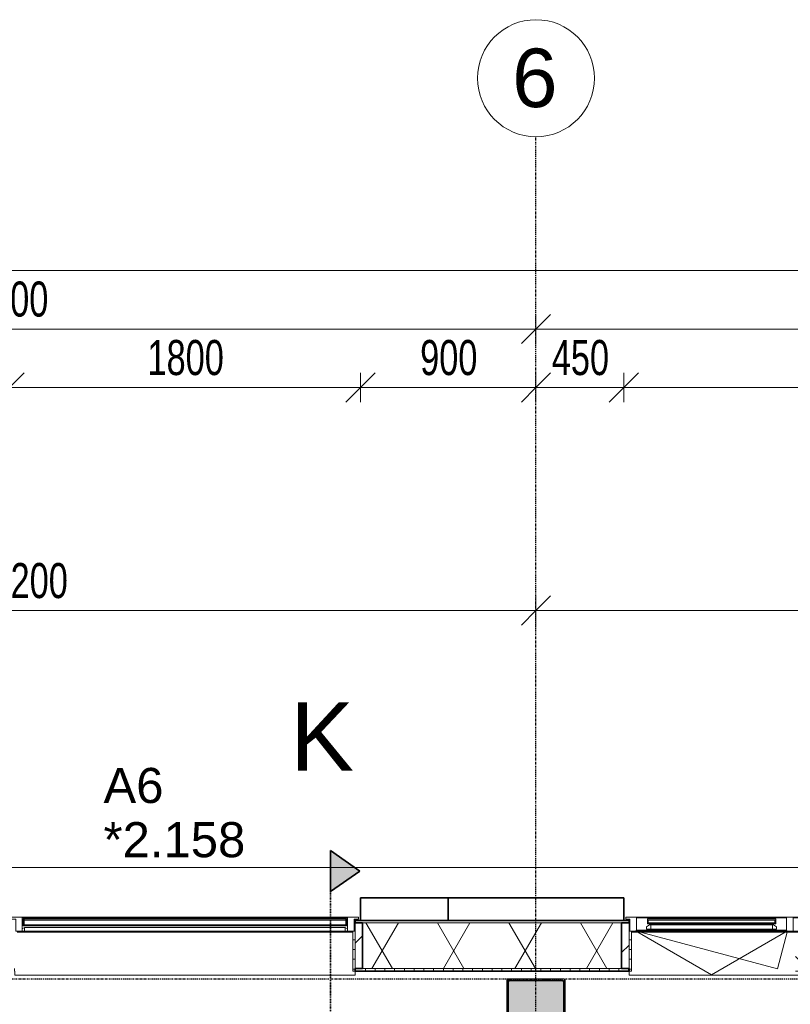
# Model space of a CAD drawing. Header units: millimetres. Extents: x -80560 to 110805, y -11020 to 52719.
# Tile 154 of 182: x 64647 to 68599, y 47669 to 52719. Entities that reach past the tile are written whole.
import ezdxf

# ---------------------------------------------------------------- set-up
doc = ezdxf.new("R2010")
doc.units = ezdxf.units.MM
for name, pattern in [('CENTER2', [20, 8, -4, 4, -4]), ('DASHDOT2', [8, 4, -2, 0, -2]), ('DASHED2-1', [3, 2, -1])]:
    doc.linetypes.add(name, pattern=pattern)
for name, color, linetype, lineweight in [('A-ANNO-DIMS', 211, 'Continuous', 9), ('A-ANNO-DIMS-100', 211, 'Continuous', 9), ('A-FLOR-OVHD', 1, 'DASHED2-1', 18), ('A-GENM', 13, 'Continuous', 18), ('A-GLAZ', 151, 'Continuous', 18), ('A-GLAZ-IDEN', 152, 'Continuous', 18), ('A-GLAZ-SILL', 1, 'Continuous', 18), ('A-WALL', 113, 'Continuous', 35), ('A-WALL-PATT', 111, 'Continuous', 35), ('G-ANNO-SYMB', 111, 'Continuous', 9), ('S-COLS', 52, 'Continuous', 18), ('S-GRID', 1, 'Continuous', 9), ('S-GRID-IDEN', 1, 'Continuous', 9)]:
    doc.layers.add(name, color=color, linetype=linetype, lineweight=lineweight)
doc.styles.add('Arial', font='arial.ttf', dxfattribs={"height": 180})
doc.styles.add('Arial_4', font='arial.ttf', dxfattribs={"height": 350})
doc.styles.add('Arial_5', font='arial.ttf', dxfattribs={"height": 300})
doc.styles.add('Arial_6', font='arial.ttf', dxfattribs={"width": 0.7, "height": 180})
doc.dimstyles.new('n3o_1_8', dxfattribs={"dimscale": 304.8, "dimtxt": 183.646692, "dimasz": 0.492126, "dimexe": 0.246063, "dimexo": 0.0625, "dimgap": 0.032808, "dimtad": 1, "dimdec": 0, "dimdsep": 46, "dimtxsty": 'Arial_6', "dimblk1": 'OBLIQUE', "dimblk2": 'OBLIQUE', "dimsah": 1, "dimcen": 0.09, "dimdle": 0.246063, "dimazin": 0, "dimtfac": 1, "dimtdec": 4, "dimtix": 1, "dimtmove": 0, "dimatfit": 3, "dimfxl": 0.246063, "dimfxlon": 1, "dimtvp": 1, "dimtolj": 1, "dimtzin": 0, "dimarcsym": 2})
doc.dimstyles.new('n3o_1_8_4', dxfattribs={"dimscale": 304.8, "dimtxt": 183.646692, "dimasz": 0.492126, "dimexe": 0.246063, "dimexo": 0.0625, "dimgap": 0.032808, "dimtad": 1, "dimdec": 0, "dimdsep": 46, "dimtxsty": 'Arial_6', "dimblk1": 'OBLIQUE', "dimblk2": 'OBLIQUE', "dimsah": 1, "dimcen": 0.09, "dimdle": 0.246063, "dimazin": 0, "dimtfac": 1, "dimtdec": 4, "dimtix": 1, "dimtmove": 0, "dimatfit": 3, "dimfxl": 0.246063, "dimfxlon": 1, "dimtvp": 1, "dimtolj": 1, "dimtzin": 0, "dimarcsym": 2})
pattern_1 = [(45, (0, 0), (-141.42136, 141.42136), [])]
pattern_2 = [(0, (0, 0), (0, 50), [])]

# ---------------------------------------------------------------- blocks, each defined once
blk = doc.blocks.new('NLRS_28_SCO_UN_staalkolom koker betongevuld_gen_CGA - kolom A-V443-DO_02 tweede verdieping')
at = {"layer": 'S-COLS', "lineweight": 5}
h = blk.add_hatch(dxfattribs=at)
h.set_pattern_fill('FP_145', color=256, style=0, pattern_type=2)
h.set_pattern_definition([(45, (-42400, -47650), (-99.99975, 99.99975), []), (45, (-42315, -47650), (-99.99975, 99.99975), []), (45, (-42310, -47650), (-99.99975, 99.99975), []), (45, (-42305, -47650), (-99.99975, 99.99975), []), (45, (-42300, -47650), (-99.99975, 99.99975), []), (45, (-42295, -47650), (-99.99975, 99.99975), []), (45, (-42290, -47650), (-99.99975, 99.99975), []), (45, (-42285, -47650), (-99.99975, 99.99975), [])])
h.paths.add_polyline_path([(-138, -150), (138, -150), (146.5, -146.5), (150, -138), (150, 138), (146.5, 146.5), (138, 150), (-138, 150), (-146.5, 146.5), (-150, 138), (-150, -138), (-146.5, -146.5)], flags=0)
h.paths.add_polyline_path([(134, -142), (-134, -142), (-139.7, -139.7), (-142, -134), (-142, 134), (-139.7, 139.7), (-134, 142), (134, 142), (139.7, 139.7), (142, 134), (142, -134), (139.7, -139.7)], flags=0)
at = {"layer": 'S-COLS', "lineweight": 9}
blk.add_hatch(color=256, dxfattribs=at).paths.add_polyline_path([(134, -142), (139.7, -139.7), (142, -134), (142, 134), (139.7, 139.7), (134, 142), (-134, 142), (-139.7, 139.7), (-142, 134), (-142, -134), (-139.7, -139.7), (-134, -142)], flags=0)
at = {"layer": 'S-COLS'}
for p, q in [((-150, 138), (-150, -138)), ((-142, -134), (-142, 134)), ((138, 150), (-138, 150)), ((-134, 142), (134, 142)), ((142, 134), (142, -134)), ((150, -138), (150, 138)), ((-138, -150), (138, -150)), ((134, -142), (-134, -142))]:
    blk.add_line(p, q, dxfattribs=at)
at = {"layer": 'S-COLS', "lineweight": 35}
for p, q in [((-142, 134), (-142, -134)), ((134, 142), (-134, 142)), ((142, -134), (142, 134)), ((-134, -142), (134, -142))]:
    blk.add_line(p, q, dxfattribs=at)
at = {"layer": 'S-COLS'}
for centre, radius, start, end in [((-138, 138), 12, 90, 180), ((-134, 134), 8, 90, 180), ((134, 134), 8, 0, 90), ((138, 138), 12, 0, 90), ((-138, -138), 12, 180, 270), ((-134, -134), 8, 180, 270), ((134, -134), 8, 270, 0), ((138, -138), 12, 270, 360)]:
    blk.add_arc(centre, radius, start, end, dxfattribs=at)
at = {"layer": 'S-COLS', "lineweight": 35}
for centre, start, end in [((-134, 134), 90, 180), ((134, 134), 360, 90), ((-134, -134), 180, 270), ((134, -134), 270, 360)]:
    blk.add_arc(centre, 8, start, end, dxfattribs=at)
blk = doc.blocks.new('19112_SW_LeonardoCollege_R2020_rvt-1-DO_02 tweede verdieping')
at = {"color": 9, "lineweight": 9}
blk.add_blockref('NLRS_28_SCO_UN_staalkolom koker betongevuld_gen_CGA - kolom A-V443-DO_02 tweede verdieping', (42400, 47650), dxfattribs=at)
blk = doc.blocks.new('Basic Wall _ 41_WA_n3o_cladding_vertikaal_random_100mm_oorspronkelijk - ___-31301030-DO_02 tweede verdieping')
at = {"layer": 'A-WALL', "lineweight": 18}
for p, q in [((10629, 48371), (59321, 48371)), ((41500, 48101), (41468, 48101)), ((41473, 48099), (41468, 48099)), ((42882, 48101), (42850, 48101)), ((42882, 48099), (42877, 48099))]:
    blk.add_line(p, q, dxfattribs=at)
blk = doc.blocks.new('NLRS_41_GM_WPB_spouwlat-SH_generiek_ISR - 235x38-V101-DO_02 tweede verdieping')
at = {"layer": 'A-GENM'}
h = blk.add_hatch(dxfattribs=at)
h.set_pattern_fill('FP_70', color=256, style=0, pattern_type=2)
h.set_pattern_definition(pattern_1)
h.paths.add_polyline_path([(41511, 47852), (41511, 48087), (41473, 48087), (41473, 47852)], flags=0)
for p, q in [((41511, 48087), (41473, 48087)), ((41473, 48087), (41473, 47852)), ((41511, 47852), (41511, 48087)), ((41473, 47852), (41511, 47852))]:
    blk.add_line(p, q, dxfattribs=at)
blk = doc.blocks.new('41_dagkanten_SH_generiek_ISR - 12x204_5-V102-DO_02 tweede verdieping')
at = {"layer": 'A-GENM'}
h = blk.add_hatch(dxfattribs=at)
h.set_pattern_fill('FP_71', color=256, style=0, pattern_type=2)
h.set_pattern_definition(pattern_2)
h.paths.add_polyline_path([(41461, 47839.5), (41473, 47839.5), (41473, 48044), (41461, 48044), (41461, 47914.3)], flags=0)
for p, q in [((41461, 48044), (41461, 47839.5)), ((41473, 48044), (41468, 48044)), ((41473, 47839.5), (41473, 48044)), ((41461, 47839.5), (41473, 47839.5))]:
    blk.add_line(p, q, dxfattribs=at)
blk = doc.blocks.new('NLRS_41_GM_WPB_spouwlat-SH_generiek_ISR - 235x38-V104-DO_02 tweede verdieping')
at = {"layer": 'A-GENM'}
h = blk.add_hatch(dxfattribs=at)
h.set_pattern_fill('FP_68', color=256, style=0, pattern_type=2)
h.set_pattern_definition(pattern_1)
h.paths.add_polyline_path([(42877, 47852), (42877, 48087), (42839, 48087), (42839, 47852)], flags=0)
for p, q in [((42877, 48087), (42839, 48087)), ((42839, 48087), (42839, 47852)), ((42877, 47852), (42877, 48087)), ((42839, 47852), (42877, 47852))]:
    blk.add_line(p, q, dxfattribs=at)
blk = doc.blocks.new('41_dagkanten_SH_generiek_ISR - 12x204_5-V107-DO_02 tweede verdieping')
at = {"layer": 'A-GENM'}
h = blk.add_hatch(dxfattribs=at)
h.set_pattern_fill('FP_71', color=256, style=0, pattern_type=2)
h.set_pattern_definition(pattern_2)
h.paths.add_polyline_path([(42877, 47839.5), (42889, 47839.5), (42889, 48044), (42877, 48044), (42877, 47914.3)], flags=0)
for p, q in [((42882, 48044), (42877, 48044)), ((42877, 48044), (42877, 47839.5)), ((42889, 47839.5), (42889, 48044)), ((42877, 47839.5), (42889, 47839.5))]:
    blk.add_line(p, q, dxfattribs=at)
blk = doc.blocks.new('merk 1800 vast glas - std-31563602-DO_02 tweede verdieping')
at = {"layer": 'A-GLAZ'}
for p, q in [((-812, 0), (-890, 0)), ((-890, 0), (-890, -10)), ((-812, -4), (-812, 0)), ((890, 0), (812, 0)), ((812, 0), (812, -4)), ((890, -10), (890, 0)), ((-890, -10), (-868, -10)), ((-868, -10), (-868, -72)), ((-834, -72), (-834, -4)), ((-834, -4), (-812, -4)), ((812, -4), (834, -4)), ((834, -4), (834, -72)), ((868, -72), (868, -10)), ((868, -10), (890, -10)), ((-868, -72), (-834, -72)), ((834, -72), (868, -72))]:
    blk.add_line(p, q, dxfattribs=at)
at = {"layer": 'A-GLAZ-SILL'}
for p, q in [((812, 0), (-812, 0)), ((812, -4), (-812, -4))]:
    blk.add_line(p, q, dxfattribs=at)
blk = doc.blocks.new('merk 4500 draaikiep 1x - std-33654585-DO_02 tweede verdieping')
at = {"layer": 'A-GLAZ'}
for p, q in [((-2218, 72), (-2184, 72)), ((-2218, 10), (-2218, 72)), ((-2184, 72), (-2184, 4)), ((1382, 72), (1416, 72)), ((1382, 4), (1382, 72)), ((1416, 72), (1416, 4)), ((2184, 72), (2218, 72)), ((2184, 4), (2184, 72)), ((2218, 72), (2218, 10)), ((-2240, 10), (-2218, 10)), ((-2240, 0), (-2240, 10)), ((-2184, 4), (-2162, 4)), ((-2162, 4), (-2162, 0)), ((1360, 4), (1382, 4)), ((1360, 0), (1360, 4)), ((1416, 4), (1438, 4)), ((1438, 4), (1438, 0)), ((2162, 4), (2184, 4)), ((2162, 0), (2162, 4)), ((2218, 10), (2240, 10)), ((2240, 10), (2240, 0)), ((-2162, 0), (-2240, 0)), ((1438, 0), (1360, 0)), ((2240, 0), (2162, 0))]:
    blk.add_line(p, q, dxfattribs=at)
at = {"layer": 'A-GLAZ-SILL'}
for p, q in [((-2184, 72), (1382, 72)), ((1416, 72), (2184, 72)), ((-2162, 4), (1360, 4)), ((-2162, 0), (1360, 0)), ((1438, 4), (2162, 4)), ((1438, 0), (2162, 0))]:
    blk.add_line(p, q, dxfattribs=at)
blk = doc.blocks.new('30_n3o_RT72_glas met glaslat - Type 1-33604115-DO_02 tweede verdieping')
at = {"layer": 'A-GENM'}
for points in [[(711.2, -11), (829, -11), (829, -5), (-829, -5), (-829, -11), (-463.5, -11)], [(711.2, -41), (829, -41), (829, -35), (-829, -35), (-829, -41), (-463.5, -41)]]:
    blk.add_hatch(color=256, dxfattribs=at).paths.add_polyline_path(points, flags=0)
for p, q in [((829, -5), (-829, -5)), ((-829, -5), (-829, -11)), ((-825, -5), (-829, -5)), ((-829, -5), (-829, -41)), ((-829, -11), (829, -11)), ((829, -35), (-829, -35)), ((-829, -35), (-829, -41)), ((-829, -41), (829, -41)), ((-829, -41), (-825, -41)), ((-825, -41), (-825, -5)), ((829, -5), (825, -5)), ((825, -5), (825, -41)), ((825, -41), (829, -41)), ((829, -11), (829, -5)), ((829, -41), (829, -5)), ((829, -41), (829, -35))]:
    blk.add_line(p, q, dxfattribs=at)
blk = doc.blocks.new('DPWP_30_n3o_RT72_glas met glaslat Frame1 - Type 1-33604118-DO_02 tweede verdieping')
at = {"layer": 'A-GENM'}
for p, q in [((-822, -7.8), (-834, -15)), ((-834, -27), (-822, -27)), ((822, -7.8), (-822, -7.8)), ((-822, -7.8), (-822, -27)), ((-822, -27), (-822, -7.8)), ((-822, -27), (822, -27)), ((822, -27), (822, -7.8)), ((834, -15), (822, -7.8)), ((822, -7.8), (822, -27)), ((822, -27), (834, -27))]:
    blk.add_line(p, q, dxfattribs=at)
blk = doc.blocks.new('31_n3o_RT62_raam binnensponning_770817_v3 - Type 1-33654599-DO_02 tweede verdieping')
at = {"layer": 'A-GENM'}
for p, q in [((-372, 66), (-384, 66)), ((-384, 62), (-372, 62)), ((-372, 62), (-372, 66)), ((372, 66), (-372, 66)), ((-372, 66), (-372, 62)), ((-372, 62), (372, 62)), ((384, 66), (372, 66)), ((372, 66), (372, 62)), ((372, 62), (372, 66)), ((372, 62), (384, 62))]:
    blk.add_line(p, q, dxfattribs=at)
blk = doc.blocks.new('Mobility Plan Swing v2 - Mobility Plan Swing v2-33563606-DO_02 tweede verdieping')
at = {"layer": 'A-GENM'}
for p, q in [((-390, 0), (337.7, -195)), ((-390, 0), (0, -225.2)), ((0, -225.2), (390, 0)), ((390, 0), (337.7, -195))]:
    blk.add_line(p, q, dxfattribs=at)
blk = doc.blocks.new('30_n3o_RT62_glas met glaslat - Type 1-33654604-DO_02 tweede verdieping')
at = {"layer": 'A-GENM'}
for points in [[(175.5, 31), (-329, 31), (-329, 25), (329, 25), (329, 31)], [(-118.2, 11), (-329, 11), (-329, 5), (329, 5), (329, 11), (175.5, 11)]]:
    blk.add_hatch(color=256, dxfattribs=at).paths.add_polyline_path(points, flags=0)
for p, q in [((-329, 25), (-329, 31)), ((-329, 31), (329, 31)), ((329, 25), (-329, 25)), ((-329, 11), (-329, 25)), ((-329, 5), (-329, 11)), ((-329, 11), (329, 11)), ((329, 5), (-329, 5)), ((-325, 25), (-325, 11)), ((-0.5, 0), (0.5, 0)), ((325, 11), (325, 25)), ((329, 25), (329, 31)), ((329, 25), (329, 11)), ((329, 5), (329, 11))]:
    blk.add_line(p, q, dxfattribs=at)
blk = doc.blocks.new('DPWP_30_n3o_RT62_glas met glaslat Frame1 - Type 1-33654607-DO_02 tweede verdieping')
at = {"layer": 'A-GENM'}
for p, q in [((-334, 27), (-312, 27)), ((-334, 15), (-334, 27)), ((-317.317, 5), (-334, 15)), ((-312, 5), (-317.317, 5)), ((-312, 27), (-312, 5)), ((-312, 27), (312, 27)), ((-312, 5), (312, 5)), ((312, 5), (312, 27)), ((312, 27), (334, 27)), ((317.317, 5), (312, 5)), ((334, 15), (317.317, 5)), ((334, 27), (334, 15))]:
    blk.add_line(p, q, dxfattribs=at)
blk = doc.blocks.new('NLRS_42_GM_ISR_vensterbank_kunststeen-SH_generiek_ISR - 220x20-33891870-DO_02 tweede verdieping')
at = {"layer": 'A-GENM'}
for p, q in [((-2211, 0), (2211, 0)), ((-2223, -220), (-2223, -199.5)), ((2223, -199.5), (2223, -220)), ((2223, -220), (-2223, -220))]:
    blk.add_line(p, q, dxfattribs=at)
blk = doc.blocks.new('NLRS_42_GM_ISR_vensterbank_kunststeen-SH_generiek_ISR - 220x20-33891736-DO_02 tweede verdieping')
at = {"layer": 'A-GENM'}
for p, q in [((-861, 0), (861, 0)), ((-873, -220), (-873, -199.5)), ((873, -199.5), (873, -220)), ((873, -220), (-873, -220))]:
    blk.add_line(p, q, dxfattribs=at)
blk = doc.blocks.new('Grid - r_3_0mm-316018-DO_02 tweede verdieping')
at = {"layer": 'S-GRID-IDEN'}
blk.add_circle((0, 0), 3, dxfattribs=at)
blk = doc.blocks.new('DIMBLOCK27-DO_02 tweede verdieping')
at = {"layer": 'A-ANNO-DIMS-100'}
for p, q in [((68701.2, 47839.5), (68626.2, 47914.5)), ((68701.2, 47914.5), (68701.2, 39750)), ((68776.2, 47839.5), (68626.2, 47839.5)), ((68701.2, 47839.5), (68776.2, 47764.5)), ((68701.2, 47839.5), (68776.2, 47839.5)), ((68701.2, 39750), (68626.2, 39825)), ((68776.2, 39750), (68626.2, 39750)), ((68701.2, 39750), (68776.2, 39675)), ((68701.2, 39750), (68776.2, 39750))]:
    blk.add_line(p, q, dxfattribs=at)
at = {"layer": 'A-ANNO-DIMS-100', "color": 0, "insert": (68457.5, 43602.6), "char_height": 180, "width": 461.094, "attachment_point": 1, "rotation": 90, "line_spacing_factor": 0.941778, "style": 'Arial_6'}
blk.add_mtext('8090', dxfattribs=at)
blk = doc.blocks.new('_Oblique')
at = {"color": 0, "linetype": 'ByBlock', "lineweight": -2}
blk.add_line((-0.5, -0.5), (0.5, 0.5), dxfattribs=at)
blk = doc.blocks.new('DIMBLOCK51-DO_02 tweede verdieping')
at = {"layer": 'A-ANNO-DIMS-100'}
for p, q in [((64144.8, 50832.7), (64219.8, 50907.7)), ((64144.8, 50757.7), (64144.8, 50907.7)), ((64594.8, 50832.7), (64669.8, 50907.7)), ((64594.8, 50757.7), (64594.8, 50907.7)), ((64144.8, 50832.7), (64069.8, 50757.7)), ((64144.8, 50832.7), (64594.8, 50832.7)), ((64144.8, 50832.7), (64144.8, 50757.7)), ((64594.8, 50832.7), (64519.8, 50757.7)), ((64594.8, 50832.7), (64594.8, 50757.7))]:
    blk.add_line(p, q, dxfattribs=at)
at = {"layer": 'A-ANNO-DIMS-100', "color": 0, "insert": (64225.7, 51076.4), "char_height": 180, "width": 345.821, "attachment_point": 1, "line_spacing_factor": 0.941778, "style": 'Arial_6'}
blk.add_mtext('450', dxfattribs=at)
blk = doc.blocks.new('DIMBLOCK52-DO_02 tweede verdieping')
at = {"layer": 'A-ANNO-DIMS-100'}
for p, q in [((64594.8, 50832.7), (64669.8, 50907.7)), ((64594.8, 50757.7), (64594.8, 50907.7)), ((66394.8, 50832.7), (66469.8, 50907.7)), ((66394.8, 50757.7), (66394.8, 50907.7)), ((64594.8, 50832.7), (64519.8, 50757.7)), ((64594.8, 50832.7), (66394.8, 50832.7)), ((64594.8, 50832.7), (64594.8, 50757.7)), ((66394.8, 50832.7), (66319.8, 50757.7)), ((66394.8, 50832.7), (66394.8, 50757.7))]:
    blk.add_line(p, q, dxfattribs=at)
at = {"layer": 'A-ANNO-DIMS-100', "color": 0, "insert": (65302.7, 51076.4), "char_height": 180, "width": 461.094, "attachment_point": 1, "line_spacing_factor": 0.941778, "style": 'Arial_6'}
blk.add_mtext('1800', dxfattribs=at)
blk = doc.blocks.new('DIMBLOCK53-DO_02 tweede verdieping')
at = {"layer": 'A-ANNO-DIMS-100'}
for p, q in [((66394.8, 50832.7), (66469.8, 50907.7)), ((66394.8, 50757.7), (66394.8, 50907.7)), ((67294.8, 50832.7), (67369.8, 50907.7)), ((67294.8, 50907.7), (67294.8, 50757.7)), ((67294.8, 50832.7), (67294.8, 50907.7)), ((66394.8, 50832.7), (66319.8, 50757.7)), ((66394.8, 50832.7), (67294.8, 50832.7)), ((66394.8, 50832.7), (66394.8, 50757.7)), ((67294.8, 50832.7), (67219.8, 50757.7))]:
    blk.add_line(p, q, dxfattribs=at)
at = {"layer": 'A-ANNO-DIMS-100', "color": 0, "insert": (66700.7, 51076.4), "char_height": 180, "width": 345.821, "attachment_point": 1, "line_spacing_factor": 0.941778, "style": 'Arial_6'}
blk.add_mtext('900', dxfattribs=at)
blk = doc.blocks.new('DIMBLOCK54-DO_02 tweede verdieping')
at = {"layer": 'A-ANNO-DIMS-100'}
for p, q in [((67294.8, 50832.7), (67369.8, 50907.7)), ((67294.8, 50907.7), (67294.8, 50757.7)), ((67294.8, 50832.7), (67294.8, 50907.7)), ((67744.8, 50832.7), (67819.8, 50907.7)), ((67744.8, 50757.7), (67744.8, 50907.7)), ((67294.8, 50832.7), (67219.8, 50757.7)), ((67294.8, 50832.7), (67744.8, 50832.7)), ((67744.8, 50832.7), (67669.8, 50757.7)), ((67744.8, 50832.7), (67744.8, 50757.7))]:
    blk.add_line(p, q, dxfattribs=at)
at = {"layer": 'A-ANNO-DIMS-100', "color": 0, "insert": (67375.7, 51076.4), "char_height": 180, "width": 345.821, "attachment_point": 1, "line_spacing_factor": 0.941778, "style": 'Arial_6'}
blk.add_mtext('450', dxfattribs=at)
blk = doc.blocks.new('DIMBLOCK55-DO_02 tweede verdieping')
at = {"layer": 'A-ANNO-DIMS-100'}
for p, q in [((67744.8, 50832.7), (67819.8, 50907.7)), ((67744.8, 50757.7), (67744.8, 50907.7)), ((72244.8, 50832.7), (72319.8, 50907.7)), ((72244.8, 50757.7), (72244.8, 50907.7)), ((67744.8, 50832.7), (67669.8, 50757.7)), ((67744.8, 50832.7), (72244.8, 50832.7)), ((67744.8, 50832.7), (67744.8, 50757.7)), ((72244.8, 50832.7), (72169.8, 50757.7)), ((72244.8, 50832.7), (72244.8, 50757.7))]:
    blk.add_line(p, q, dxfattribs=at)
at = {"layer": 'A-ANNO-DIMS-100', "color": 0, "insert": (69802.7, 51076.4), "char_height": 180, "width": 461.094, "attachment_point": 1, "line_spacing_factor": 0.941778, "style": 'Arial_6'}
blk.add_mtext('4500', dxfattribs=at)
blk = doc.blocks.new('Section - 00_n3o_sectionmark_detailaanduiding-325618-DO_02 tweede verdieping')
at = {"layer": 'G-ANNO-SYMB'}
blk.add_hatch(color=256, dxfattribs=at).paths.add_polyline_path([(0, 0), (1.05, 1.5), (2.101, 0)], flags=0)
at = {"layer": 'G-ANNO-SYMB', "linetype": 'DASHDOT2', "lineweight": 35}
for p, q in [((1.05, 1.5), (0, 0)), ((2.101, 0), (1.05, 1.5)), ((0, 0), (2.101, 0))]:
    blk.add_line(p, q, dxfattribs=at)
blk = doc.blocks.new('DIMBLOCK142-DO_02 tweede verdieping')
at = {"layer": 'A-ANNO-DIMS-100'}
for p, q in [((61894.8, 51132.7), (61969.8, 51207.7)), ((61894.8, 51207.7), (61894.8, 51057.7)), ((61894.8, 51132.7), (61894.8, 51207.7)), ((67294.8, 51132.7), (67369.8, 51207.7)), ((67294.8, 51207.7), (67294.8, 51057.7)), ((67294.8, 51132.7), (67294.8, 51207.7)), ((61894.8, 51132.7), (61819.8, 51057.7)), ((61894.8, 51132.7), (67294.8, 51132.7)), ((67294.8, 51132.7), (67219.8, 51057.7))]:
    blk.add_line(p, q, dxfattribs=at)
at = {"layer": 'A-ANNO-DIMS-100', "color": 0, "insert": (64402.7, 51376.4), "char_height": 180, "width": 461.094, "attachment_point": 1, "line_spacing_factor": 0.941778, "style": 'Arial_6'}
blk.add_mtext('5400', dxfattribs=at)
blk = doc.blocks.new('DIMBLOCK143-DO_02 tweede verdieping')
at = {"layer": 'A-ANNO-DIMS-100'}
for p, q in [((67294.8, 51132.7), (67369.8, 51207.7)), ((67294.8, 51207.7), (67294.8, 51057.7)), ((67294.8, 51132.7), (67294.8, 51207.7)), ((72694.8, 51132.7), (72769.8, 51207.7)), ((72694.8, 51207.7), (72694.8, 51057.7)), ((72694.8, 51132.7), (72694.8, 51207.7)), ((67294.8, 51132.7), (67219.8, 51057.7)), ((67294.8, 51132.7), (72694.8, 51132.7)), ((72694.8, 51132.7), (72619.8, 51057.7))]:
    blk.add_line(p, q, dxfattribs=at)
at = {"layer": 'A-ANNO-DIMS-100', "color": 0, "insert": (69802.7, 51376.4), "char_height": 180, "width": 461.094, "attachment_point": 1, "line_spacing_factor": 0.941778, "style": 'Arial_6'}
blk.add_mtext('5400', dxfattribs=at)
blk = doc.blocks.new('DIMBLOCK175-DO_02 tweede verdieping')
at = {"layer": 'A-ANNO-DIMS-100'}
for p, q in [((35523.8, 51432.7), (35598.8, 51507.7)), ((35523.8, 51357.7), (35523.8, 51507.7)), ((84215.8, 51432.7), (84290.8, 51507.7)), ((84215.8, 51357.7), (84215.8, 51507.7)), ((35448.8, 51432.7), (84290.8, 51432.7)), ((35523.8, 51432.7), (35448.8, 51357.7)), ((35523.8, 51432.7), (35523.8, 51357.7)), ((84215.8, 51432.7), (84140.8, 51357.7)), ((84215.8, 51432.7), (84215.8, 51357.7))]:
    blk.add_line(p, q, dxfattribs=at)
at = {"layer": 'A-ANNO-DIMS-100', "color": 0, "insert": (59629.7, 51676.4), "char_height": 180, "width": 576.368, "attachment_point": 1, "line_spacing_factor": 0.941778, "style": 'Arial_6'}
blk.add_mtext('48692', dxfattribs=at)
blk = doc.blocks.new('DIMBLOCK647-DO_02 tweede verdieping')
at = {"layer": 'A-ANNO-DIMS-100'}
for p, q in [((62094.8, 49688.8), (62169.8, 49763.8)), ((62094.8, 49613.8), (62094.8, 49763.8)), ((67294.8, 49688.8), (67369.8, 49763.8)), ((67294.8, 49763.8), (67294.8, 49613.8)), ((67294.8, 49688.8), (67294.8, 49763.8)), ((62094.8, 49688.8), (62019.8, 49613.8)), ((62094.8, 49688.8), (67294.8, 49688.8)), ((62094.8, 49688.8), (62094.8, 49613.8)), ((67294.8, 49688.8), (67219.8, 49613.8))]:
    blk.add_line(p, q, dxfattribs=at)
at = {"layer": 'A-ANNO-DIMS-100', "color": 0, "insert": (64502.7, 49932.5), "char_height": 180, "width": 461.094, "attachment_point": 1, "line_spacing_factor": 0.941778, "style": 'Arial_6'}
blk.add_mtext('5200', dxfattribs=at)
blk = doc.blocks.new('DIMBLOCK648-DO_02 tweede verdieping')
at = {"layer": 'A-ANNO-DIMS-100'}
for p, q in [((67294.8, 49688.8), (67369.8, 49763.8)), ((67294.8, 49763.8), (67294.8, 49613.8)), ((67294.8, 49688.8), (67294.8, 49763.8)), ((72694.8, 49688.8), (72769.8, 49763.8)), ((72694.8, 49763.8), (72694.8, 49613.8)), ((72694.8, 49688.8), (72694.8, 49763.8)), ((67294.8, 49688.8), (67219.8, 49613.8)), ((67294.8, 49688.8), (72694.8, 49688.8)), ((72694.8, 49688.8), (72619.8, 49613.8))]:
    blk.add_line(p, q, dxfattribs=at)
at = {"layer": 'A-ANNO-DIMS-100', "color": 0, "insert": (69802.7, 49932.5), "char_height": 180, "width": 461.094, "attachment_point": 1, "line_spacing_factor": 0.941778, "style": 'Arial_6'}
blk.add_mtext('5400', dxfattribs=at)

msp = doc.modelspace()

# ---------------------------------------------------------------- hatches: boundary and pattern name
at = {"layer": 'A-WALL-PATT', "lineweight": 18}
h = msp.add_hatch(dxfattribs=at)
h.set_pattern_fill('FP_66', color=256, style=0, pattern_type=2)
h.set_pattern_definition([(180, (59869.82, 48099), (1e-13, -50), [])])
h.paths.add_polyline_path([(83943.8, 48087), (83943.8, 48099), (83017.8, 48099), (83017.8, 48087), (83931.8, 48087)], flags=0)
h.paths.add_polyline_path([(80805.8, 48087), (82171.8, 48087), (82171.8, 48099), (80767.8, 48099), (80767.8, 48087)], flags=0)
h.paths.add_polyline_path([(79021.8, 48087), (79021.8, 48099), (77167.8, 48099), (77167.8, 48087), (78983.8, 48087)], flags=0)
h.paths.add_polyline_path([(74186.5, 48087), (76321.8, 48087), (76321.8, 48099), (74017.8, 48099), (74017.8, 48087), (74055.8, 48087)], flags=0)
h.paths.add_polyline_path([(73171.8, 48087), (73171.8, 48099), (72217.8, 48099), (72217.8, 48087), (73133.8, 48087)], flags=0)
h.paths.add_polyline_path([(66405.8, 48087), (67771.8, 48087), (67771.8, 48099), (66367.8, 48099), (66367.8, 48087)], flags=0)
h.paths.add_polyline_path([(64155.8, 48087), (64621.8, 48087), (64621.8, 48099), (64117.8, 48099), (64117.8, 48087)], flags=0)
h.paths.add_polyline_path([(59105.8, 48087), (59521.8, 48087), (59521.8, 48099), (59067.8, 48099), (59067.8, 48087)], flags=0)
h.paths.add_polyline_path([(60405.8, 48087), (62371.8, 48087), (62371.8, 48099), (60367.8, 48099), (60367.8, 48087), (60383.9, 48087)], flags=0)
h.paths.add_polyline_path([(55978.8, 48087), (58221.8, 48087), (58221.8, 48099), (54667.8, 48099), (54667.8, 48087), (54804.1, 48087)], flags=0)
h.paths.add_polyline_path([(50655.8, 48087), (52021.8, 48087), (52021.8, 48099), (50617.8, 48099), (50617.8, 48087)], flags=0)
h.paths.add_polyline_path([(47955.8, 48087), (48871.8, 48087), (48871.8, 48099), (47917.8, 48099), (47917.8, 48087)], flags=0)
h.paths.add_polyline_path([(45255.8, 48087), (46171.8, 48087), (46171.8, 48099), (45217.8, 48099), (45217.8, 48087)], flags=0)
h.paths.add_polyline_path([(43057.3, 48087), (44371.8, 48087), (44371.8, 48099), (42967.8, 48099), (42967.8, 48087), (43005.8, 48087)], flags=0)
h.paths.add_polyline_path([(41221.8, 48087), (41221.8, 48099), (38017.8, 48099), (38017.8, 48087), (41183.8, 48087)], flags=0)
h.paths.add_polyline_path([(35807.8, 48087), (37171.8, 48087), (37171.8, 48099), (35795.8, 48099), (35795.8, 48087)], flags=0)
h = msp.add_hatch(dxfattribs=at)
h.set_pattern_fill('FP_2', color=256, style=0, pattern_type=2)
h.set_pattern_definition([(60, (24894.82, 0), (-274.963, 158.75), []), (120, (24894.82, 0), (-274.963, -158.75), [])])
h.paths.add_polyline_path([(83877.6, 47852), (83931.8, 47852), (83931.8, 48087), (83055.8, 48087), (83055.8, 47852), (83696.8, 47852)], flags=0)
h.paths.add_polyline_path([(82133.8, 47852), (82133.8, 48087), (80805.8, 48087), (80805.8, 47852), (81821.9, 47852)], flags=0)
h.paths.add_polyline_path([(77710.5, 47852), (78983.8, 47852), (78983.8, 48087), (77205.8, 48087), (77205.8, 47852)], flags=0)
h.paths.add_polyline_path([(76283.8, 47852), (76283.8, 48087), (74055.8, 48087), (74055.8, 47852), (75948.5, 47852)], flags=0)
h.paths.add_polyline_path([(73133.8, 47852), (73133.8, 48087), (72255.8, 48087), (72255.8, 47852), (73011.8, 47852)], flags=0)
h.paths.add_polyline_path([(67733.8, 47852), (67733.8, 48087), (66405.8, 48087), (66405.8, 47852), (67725.7, 47852)], flags=0)
h.paths.add_polyline_path([(64201.6, 47852), (64583.8, 47852), (64583.8, 48087), (64155.8, 48087), (64155.8, 47852)], flags=0)
h.paths.add_polyline_path([(59483.8, 47852), (59483.8, 48087), (59105.8, 48087), (59105.8, 47852), (59209.2, 47852)], flags=0)
h.paths.add_polyline_path([(58183.8, 47852), (58183.8, 48087), (54705.8, 48087), (54705.8, 47852), (57740.8, 47852)], flags=0)
h.paths.add_polyline_path([(60405.8, 47852), (62333.8, 47852), (62333.8, 48087), (60405.8, 48087), (60405.8, 47914.3)], flags=0)
h.paths.add_polyline_path([(51867.4, 47852), (51983.8, 47852), (51983.8, 48087), (50655.8, 48087), (50655.8, 47852), (51280.1, 47852)], flags=0)
h.paths.add_polyline_path([(48343.3, 47852), (48833.8, 47852), (48833.8, 48087), (47955.8, 48087), (47955.8, 47852)], flags=0)
h.paths.add_polyline_path([(44333.8, 47852), (44333.8, 48087), (43005.8, 48087), (43005.8, 47852), (44231.9, 47852)], flags=0)
h.paths.add_polyline_path([(46133.8, 47852), (46133.8, 48087), (45255.8, 48087), (45255.8, 47852), (45994, 47852)], flags=0)
h.paths.add_polyline_path([(35807.8, 47852), (37133.8, 47852), (37133.8, 48087), (35807.8, 48087)], flags=0)
h.paths.add_polyline_path([(41183.8, 47852), (41183.8, 48087), (38055.8, 48087), (38055.8, 47852), (40707.9, 47852)], flags=0)
h = msp.add_hatch(dxfattribs=at)
h.set_pattern_fill('FP_67', color=256, angle=-270, style=0, pattern_type=2)
h.set_pattern_definition([(270, (59869.82, 48099), (50, 2e-13), [])])
h.paths.add_polyline_path([(83684.3, 47839.5), (83696.8, 47839.5), (83696.8, 47852), (83017.8, 47852), (83017.8, 47839.5), (83584, 47839.5)], flags=0)
h.paths.add_polyline_path([(82171.8, 47839.5), (82171.8, 47852), (80767.8, 47852), (80767.8, 47839.5), (81821.9, 47839.5)], flags=0)
h.paths.add_polyline_path([(78885.2, 47839.5), (79021.8, 47839.5), (79021.8, 47852), (77167.8, 47852), (77167.8, 47839.5), (78297.9, 47839.5)], flags=0)
h.paths.add_polyline_path([(76321.8, 47839.5), (76321.8, 47852), (74017.8, 47852), (74017.8, 47839.5), (75948.5, 47839.5)], flags=0)
h.paths.add_polyline_path([(73011.8, 47839.5), (73171.8, 47839.5), (73171.8, 47852), (72217.8, 47852), (72217.8, 47839.5), (72424.4, 47839.5)], flags=0)
h.paths.add_polyline_path([(67138.3, 47839.5), (67771.8, 47839.5), (67771.8, 47852), (66367.8, 47852), (66367.8, 47839.5), (66551, 47839.5)], flags=0)
h.paths.add_polyline_path([(64621.8, 47839.5), (64621.8, 47852), (64117.8, 47852), (64117.8, 47839.5), (64201.6, 47839.5)], flags=0)
h.paths.add_polyline_path([(62371.8, 47839.5), (62371.8, 47852), (60367.8, 47852), (60367.8, 47839.5), (61852.3, 47839.5)], flags=0)
h.paths.add_polyline_path([(59209.2, 47839.5), (59521.8, 47839.5), (59521.8, 47852), (59067.8, 47852), (59067.8, 47839.5)], flags=0)
h.paths.add_polyline_path([(58221.8, 47839.5), (58221.8, 47852), (54667.8, 47852), (54667.8, 47839.5), (57740.8, 47839.5)], flags=0)
h.paths.add_polyline_path([(51867.4, 47839.5), (52021.8, 47839.5), (52021.8, 47852), (50617.8, 47852), (50617.8, 47839.5), (51280.1, 47839.5)], flags=0)
h.paths.add_polyline_path([(48871.8, 47839.5), (48871.8, 47852), (47917.8, 47852), (47917.8, 47839.5), (48343.3, 47839.5)], flags=0)
h.paths.add_polyline_path([(46171.8, 47839.5), (46171.8, 47852), (45217.8, 47852), (45217.8, 47839.5), (45994, 47839.5)], flags=0)
h.paths.add_polyline_path([(44231.9, 47839.5), (44371.8, 47839.5), (44371.8, 47852), (42967.8, 47852), (42967.8, 47839.5), (43057.3, 47839.5)], flags=0)
h.paths.add_polyline_path([(41221.8, 47839.5), (41221.8, 47852), (38017.8, 47852), (38017.8, 47839.5), (40707.9, 47839.5)], flags=0)
h.paths.add_polyline_path([(36596.5, 47839.5), (37171.8, 47839.5), (37171.8, 47852), (36042.8, 47852), (36042.8, 47839.5), (36055.3, 47839.5)], flags=0)

# ---------------------------------------------------------------- linework, layer by layer
at = {"layer": 'A-FLOR-OVHD'}
msp.add_line((35523.8, 48371), (84215.8, 48371), dxfattribs=at)
at = {"layer": 'A-WALL'}
for p, q in [((66394.8, 48216), (66394.8, 48099)), ((67744.8, 48216), (66394.8, 48216)), ((66844.8, 48099), (66844.8, 48216)), ((67744.8, 48099), (67744.8, 48216)), ((67771.8, 48099), (66367.8, 48099)), ((66367.8, 48099), (66367.8, 48087)), ((66367.8, 48087), (66405.8, 48087)), ((66405.8, 48087), (66405.8, 47852)), ((67733.8, 47852), (67733.8, 48087)), ((67733.8, 48087), (67771.8, 48087)), ((67771.8, 48087), (67771.8, 48099)), ((66405.8, 47852), (66367.8, 47852)), ((66367.8, 47852), (66367.8, 47839.5)), ((66367.8, 47839.5), (67771.8, 47839.5)), ((67771.8, 47852), (67733.8, 47852)), ((67771.8, 47839.5), (67771.8, 47852))]:
    msp.add_line(p, q, dxfattribs=at)
at = {"layer": 'A-WALL', "lineweight": 18}
for p, q in [((66362.8, 48087), (66367.8, 48087)), ((67733.8, 48087), (66405.8, 48087)), ((67771.8, 48087), (67776.8, 48087)), ((67733.8, 47852), (66405.8, 47852))]:
    msp.add_line(p, q, dxfattribs=at)
at = {"layer": 'G-ANNO-SYMB', "linetype": 'DASHDOT2', "lineweight": 35}
msp.add_line((66241.3, 48457.5), (66241.3, 9141.8), dxfattribs=at)
at = {"layer": 'S-GRID', "linetype": 'CENTER2', "lineweight": 25}
for p, q in [((67294.8, 4383.3), (67294.8, 52119.1)), ((29945.3, 47800), (110204.9, 47800))]:
    msp.add_line(p, q, dxfattribs=at)

# ---------------------------------------------------------------- block references
at = {"color": 250, "lineweight": 5}
msp.add_blockref('19112_SW_LeonardoCollege_R2020_rvt-1-DO_02 tweede verdieping', (24894.8, 0), dxfattribs=at)
at = {"layer": 'A-GENM'}
for name, p in [('30_n3o_RT72_glas met glaslat - Type 1-33604115-DO_02 tweede verdieping', (65494.8, 48112)), ('NLRS_41_GM_WPB_spouwlat-SH_generiek_ISR - 235x38-V101-DO_02 tweede verdieping', (24894.8, 0)), ('NLRS_41_GM_WPB_spouwlat-SH_generiek_ISR - 235x38-V104-DO_02 tweede verdieping', (24894.8, 0)), ('NLRS_42_GM_ISR_vensterbank_kunststeen-SH_generiek_ISR - 220x20-33891736-DO_02 tweede verdieping', (65494.8, 48039)), ('DPWP_30_n3o_RT72_glas met glaslat Frame1 - Type 1-33604118-DO_02 tweede verdieping', (65494.8, 48071)), ('41_dagkanten_SH_generiek_ISR - 12x204_5-V102-DO_02 tweede verdieping', (24894.8, 0)), ('41_dagkanten_SH_generiek_ISR - 12x204_5-V107-DO_02 tweede verdieping', (24894.8, 0)), ('NLRS_42_GM_ISR_vensterbank_kunststeen-SH_generiek_ISR - 220x20-33891870-DO_02 tweede verdieping', (69994.8, 48039)), ('Mobility Plan Swing v2 - Mobility Plan Swing v2-33563606-DO_02 tweede verdieping', (68194.8, 48046))]:
    msp.add_blockref(name, p, dxfattribs=at)
at = {"layer": 'A-GENM', "rotation": 180}
for name, p in [('30_n3o_RT62_glas met glaslat - Type 1-33654604-DO_02 tweede verdieping', (68194.8, 48112)), ('31_n3o_RT62_raam binnensponning_770817_v3 - Type 1-33654599-DO_02 tweede verdieping', (68194.8, 48112)), ('DPWP_30_n3o_RT62_glas met glaslat Frame1 - Type 1-33654607-DO_02 tweede verdieping', (68194.8, 48081))]:
    msp.add_blockref(name, p, dxfattribs=at)
at = {"layer": 'A-GLAZ'}
msp.add_blockref('merk 1800 vast glas - std-31563602-DO_02 tweede verdieping', (65494.8, 48116), dxfattribs=at)
at = {"layer": 'A-GLAZ', "rotation": 180}
msp.add_blockref('merk 4500 draaikiep 1x - std-33654585-DO_02 tweede verdieping', (69994.8, 48116), dxfattribs=at)
at = {"layer": 'A-WALL', "lineweight": 18}
msp.add_blockref('Basic Wall _ 41_WA_n3o_cladding_vertikaal_random_100mm_oorspronkelijk - ___-31301030-DO_02 tweede verdieping', (24894.8, 0), dxfattribs=at)
at = {"layer": 'G-ANNO-SYMB', "linetype": 'DASHDOT2', "lineweight": 35, "xscale": 99.99999999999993, "yscale": 99.99999999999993, "zscale": 99.99999999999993, "rotation": 269.9999999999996}
msp.add_blockref('Section - 00_n3o_sectionmark_detailaanduiding-325618-DO_02 tweede verdieping', (66241.3, 48457.5), dxfattribs=at)
at = {"layer": 'S-GRID-IDEN', "xscale": 99.99999999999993, "yscale": 99.99999999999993, "zscale": 99.99999999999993}
msp.add_blockref('Grid - r_3_0mm-316018-DO_02 tweede verdieping', (67294.8, 52419.1), dxfattribs=at)

# ---------------------------------------------------------------- texts
at = {"layer": 'A-GLAZ-IDEN', "lineweight": 9, "char_height": 180, "attachment_point": 1, "style": 'Arial'}
for s, insert, width in [('A6', (65077.1, 48881.5), 368.776), ('*2.158', (65077.1, 48603.6), 865.822)]:
    msp.add_mtext(s, dxfattribs=dict(at, insert=insert, width=width))
at = {"layer": 'G-ANNO-SYMB', "insert": (66035.1, 49217.5), "char_height": 350, "width": 400.844, "attachment_point": 1, "style": 'Arial_4'}
msp.add_mtext('K', dxfattribs=at)
at = {"layer": 'S-GRID-IDEN', "insert": (67172.2, 52570.9), "char_height": 300, "width": 288.607, "attachment_point": 1, "style": 'Arial_5'}
msp.add_mtext('6', dxfattribs=at)

# ---------------------------------------------------------------- dimensions: what is measured, and where the dimension line sits
at = {"layer": 'A-ANNO-DIMS'}
for base, p1, p2, dimstyle, override, picture, middle in [((84215.8, 51432.7), (35523.8, 51357.7), (84215.8, 51357.7), 'n3o_1_8', {"dimpost": '<>', "dimfxl": 48692}, 'DIMBLOCK175-DO_02 tweede verdieping', (59869.8, 51534.6)), ((67294.8, 51132.7), (61894.8, 51207.7), (67294.8, 51207.7), 'n3o_1_8', {"dimpost": '<>', "dimfxl": 5400}, 'DIMBLOCK142-DO_02 tweede verdieping', (64594.8, 51234.6)), ((72694.8, 51132.7), (67294.8, 51207.7), (72694.8, 51207.7), 'n3o_1_8', {"dimpost": '<>', "dimfxl": 5400}, 'DIMBLOCK143-DO_02 tweede verdieping', (69994.8, 51234.6)), ((64594.8, 50832.7), (64144.8, 50757.7), (64594.8, 50757.7), 'n3o_1_8', {"dimpost": '<>', "dimfxl": 450}, 'DIMBLOCK51-DO_02 tweede verdieping', (64369.8, 50934.6)), ((66394.8, 50832.7), (64594.8, 50757.7), (66394.8, 50757.7), 'n3o_1_8', {"dimpost": '<>', "dimfxl": 1800}, 'DIMBLOCK52-DO_02 tweede verdieping', (65494.8, 50934.6)), ((67294.8, 50832.7), (66394.8, 50757.7), (67294.8, 50907.7), 'n3o_1_8', {"dimpost": '<>', "dimfxl": 912.41438}, 'DIMBLOCK53-DO_02 tweede verdieping', (66844.8, 50934.6)), ((67744.8, 50832.7), (67294.8, 50907.7), (67744.8, 50757.7), 'n3o_1_8', {"dimpost": '<>', "dimfxl": 474.341649}, 'DIMBLOCK54-DO_02 tweede verdieping', (67519.8, 50934.6)), ((72244.8, 50832.7), (67744.8, 50757.7), (72244.8, 50757.7), 'n3o_1_8', {"dimpost": '<>', "dimfxl": 4500}, 'DIMBLOCK55-DO_02 tweede verdieping', (69994.8, 50934.6)), ((67294.8, 49688.8), (62094.8, 49613.8), (67294.8, 49763.8), 'n3o_1_8_4', {"dimpost": '<>', "dimfxl": 5202.163012}, 'DIMBLOCK647-DO_02 tweede verdieping', (64694.8, 49790.7)), ((72694.8, 49688.8), (67294.8, 49763.8), (72694.8, 49763.8), 'n3o_1_8_4', {"dimpost": '<>', "dimfxl": 5400}, 'DIMBLOCK648-DO_02 tweede verdieping', (69994.8, 49790.7))]:
    dim = msp.add_linear_dim(base=base, p1=p1, p2=p2, dimstyle=dimstyle, override=override, dxfattribs=at)
    dim.commit()
    dim.dimension.update_dxf_attribs({"geometry": picture, "text_midpoint": middle})
dim = msp.add_linear_dim(base=(68701.1834246, 39750), p1=(68776.1834246, 47839.5), p2=(68776.1834246, 39750), angle=90, dimstyle='n3o_1_8', override={"dimpost": '<>', "dimfxl": 8089.5}, dxfattribs=at)
dim.commit()
dim.dimension.update_dxf_attribs({"geometry": 'DIMBLOCK27-DO_02 tweede verdieping', "text_midpoint": (68599.2802863, 43794.75)})

doc.saveas('drawing.dxf')
